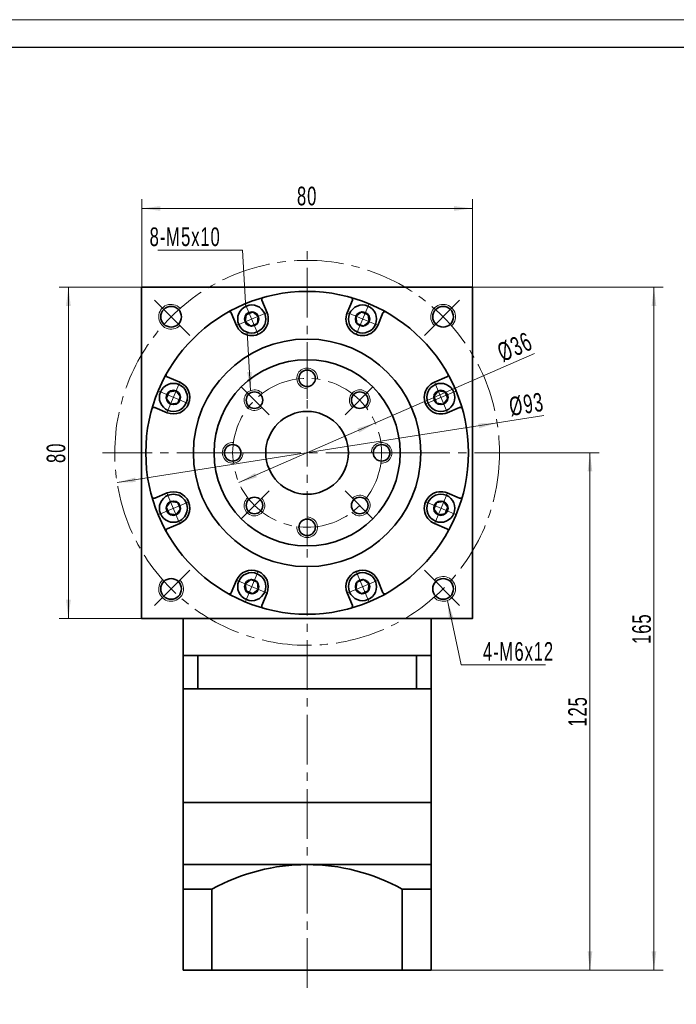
# Model space of a CAD drawing. Header units: millimetres. Extents: x -367 to 218, y -194 to 217.
# Tile 3 of 3: x -97 to 61, y -34 to 204. Entities that reach past the tile are written whole.
import ezdxf

# ---------------------------------------------------------------- set-up
doc = ezdxf.new("R2010")
doc.units = ezdxf.units.MM
doc.set_wipeout_variables(frame=1)
doc.linetypes.add('点画线', pattern=[18, 12, -2, 2, -2])
doc.layers.get('0').update_dxf_attribs({"lineweight": 35})
for name, color, linetype, lineweight in [('EB0_1', 7, 'Continuous', 35), ('中心线层', 1, '点画线', 18), ('图框_外框线', 7, 'Continuous', 18), ('尺寸线层', 3, 'Continuous', 18), ('粗实线层', 7, 'Continuous', 35)]:
    doc.layers.add(name, color=color, linetype=linetype, lineweight=lineweight)
doc.styles.add('标准', font='txt', dxfattribs={"width": 0.667})
doc.dimstyles.new('a4-1-1.5', dxfattribs={"dimtxt": 4.5, "dimasz": 4.5, "dimexe": 2.25, "dimexo": 0, "dimgap": 0.75, "dimtad": 1, "dimdec": 3, "dimdsep": 46, "dimtxsty": '标准', "dimblk": '_CAXARROW', "dimcen": 0, "dimdle": 9, "dimazin": 2, "dimtfac": 0.707107, "dimtdec": 3, "dimtix": 1, "dimtmove": 2, "dimatfit": 3, "dimfxl": 0, "dimfrac": 2, "dimtolj": 1, "dimarcsym": 0})

# ---------------------------------------------------------------- blocks, each defined once
blk = doc.blocks.new('*X23')
at = {"layer": '尺寸线层', "linetype": 'Continuous'}
for points in [[(-67.99, 158.63), (-63.49, 159.19), (-63.49, 158.06)], [(12.01, 158.63), (7.51, 159.19), (7.51, 158.06)]]:
    blk.add_hatch(color=0, dxfattribs=at).paths.add_polyline_path(points, flags=0)
at = {"layer": '尺寸线层', "color": 0, "linetype": 'Continuous'}
for p, q in [((-67.99, 139.57), (-67.99, 160.88)), ((12.01, 139.57), (12.01, 160.88)), ((-67.99, 158.63), (12.01, 158.63))]:
    blk.add_line(p, q, dxfattribs=at)
at = {"layer": '尺寸线层', "color": 0, "insert": (-27.99, 161.6), "char_height": 4.5, "width": 9, "attachment_point": 5, "line_spacing_factor": 1.15057, "style": '标准'}
blk.add_mtext('\\T1.1;80', dxfattribs=at)
blk = doc.blocks.new('_CAXARROW')
blk.add_hatch(color=0).paths.add_polyline_path([(0, 0), (-1, 0.125), (-1, -0.125)], flags=0)
blk = doc.blocks.new('*X24')
at = {"layer": '尺寸线层', "linetype": 'Continuous'}
for points in [[(-85.71, 139.57), (-86.27, 135.07), (-85.14, 135.07)], [(-85.71, 59.57), (-86.27, 64.07), (-85.14, 64.07)]]:
    blk.add_hatch(color=0, dxfattribs=at).paths.add_polyline_path(points, flags=0)
at = {"layer": '尺寸线层', "color": 0, "linetype": 'Continuous'}
for p, q in [((-67.99, 139.57), (-87.96, 139.57)), ((-85.71, 59.57), (-85.71, 139.57)), ((-67.99, 59.57), (-87.96, 59.57))]:
    blk.add_line(p, q, dxfattribs=at)
at = {"layer": '尺寸线层', "color": 0, "insert": (-88.68, 99.57), "char_height": 4.5, "width": 9, "attachment_point": 5, "rotation": 90, "line_spacing_factor": 1.15057, "style": '标准'}
blk.add_mtext('\\T1.1;80', dxfattribs=at)
blk = doc.blocks.new('*X25')
at = {"layer": '尺寸线层', "linetype": 'Continuous'}
for points in [[(17.94, 106.78), (13.58, 105.52), (13.41, 106.64)], [(-73.93, 92.36), (-69.4, 92.5), (-69.57, 93.61)]]:
    blk.add_hatch(color=0, dxfattribs=at).paths.add_polyline_path(points, flags=0)
at = {"layer": '尺寸线层', "color": 0, "linetype": 'Continuous'}
blk.add_line((29.27, 108.55), (-73.93, 92.36), dxfattribs=at)
at = {"layer": '尺寸线层', "color": 0, "insert": (25.05, 111.25), "char_height": 4.5, "width": 14.9783, "attachment_point": 5, "rotation": 8.9201, "line_spacing_factor": 1.15057, "style": '标准'}
blk.add_mtext('\\T1.1;%%C93', dxfattribs=at)
blk = doc.blocks.new('*X26')
at = {"layer": '尺寸线层', "linetype": 'Continuous'}
blk.add_hatch(color=0, dxfattribs=at).paths.add_polyline_path([(4.98, -33.96), (4.15, -29.5), (5.28, -29.43)], flags=0)
at = {"layer": '尺寸线层', "color": 0}
for p, q in [((0, 0), (-17.43, 0)), ((3, 0), (0, 0)), ((0, 0), (0, 0))]:
    blk.add_line(p, q, dxfattribs=at)
at = {"layer": '尺寸线层', "color": 0, "linetype": 'Continuous'}
blk.add_line((4.98, -33.96), (3, 0), dxfattribs=at)
at = {"layer": '尺寸线层', "color": 0, "insert": (-2.25, 0.9), "char_height": 4.5, "width": 30.3654, "attachment_point": 9, "line_spacing_factor": 1.15057, "style": '标准'}
blk.add_mtext('\\T1.1;8-M5x10', dxfattribs=at)
blk = doc.blocks.new('*X27')
at = {"layer": '尺寸线层', "linetype": 'Continuous'}
blk.add_hatch(color=0, dxfattribs=at).paths.add_polyline_path([(-6.36, 15.51), (-4.86, 11.23), (-5.96, 10.99)], flags=0)
at = {"layer": '尺寸线层', "color": 0, "linetype": 'Continuous'}
blk.add_line((-6.36, 15.51), (-3, 0), dxfattribs=at)
at = {"layer": '尺寸线层', "color": 0}
for p, q in [((-3, 0), (0, 0)), ((0, 0), (17.35, 0)), ((0, 0), (0, 0))]:
    blk.add_line(p, q, dxfattribs=at)
at = {"layer": '尺寸线层', "color": 0, "insert": (2.25, 0.9), "char_height": 4.5, "width": 30.2032, "attachment_point": 7, "line_spacing_factor": 1.15057, "style": '标准'}
blk.add_mtext('\\T1.1;4-M6x12', dxfattribs=at)
blk = doc.blocks.new('*X28')
at = {"layer": '尺寸线层', "linetype": 'Continuous'}
for points in [[(40.39, 99.57), (40.95, 95.07), (39.83, 95.07)], [(40.39, -25.43), (40.95, -20.93), (39.83, -20.93)]]:
    blk.add_hatch(color=0, dxfattribs=at).paths.add_polyline_path(points, flags=0)
at = {"layer": '尺寸线层', "color": 0, "linetype": 'Continuous'}
for p, q in [((21.51, 99.57), (42.64, 99.57)), ((40.39, 99.57), (40.39, -25.43)), ((2.01, -25.43), (42.64, -25.43))]:
    blk.add_line(p, q, dxfattribs=at)
at = {"layer": '尺寸线层', "color": 0, "insert": (37.41, 37.07), "char_height": 4.5, "width": 11.6685, "attachment_point": 5, "rotation": 90, "line_spacing_factor": 1.15057, "style": '标准'}
blk.add_mtext('\\T1.1;125', dxfattribs=at)
blk = doc.blocks.new('*X29')
at = {"layer": '尺寸线层', "linetype": 'Continuous'}
for points in [[(55.86, 139.57), (56.42, 135.07), (55.29, 135.07)], [(55.86, -25.43), (56.42, -20.93), (55.29, -20.93)]]:
    blk.add_hatch(color=0, dxfattribs=at).paths.add_polyline_path(points, flags=0)
at = {"layer": '尺寸线层', "color": 0, "linetype": 'Continuous'}
for p, q in [((12.01, 139.57), (58.11, 139.57)), ((55.86, 139.57), (55.86, -25.43)), ((2.01, -25.43), (58.11, -25.43))]:
    blk.add_line(p, q, dxfattribs=at)
at = {"layer": '尺寸线层', "color": 0, "insert": (52.88, 57.07), "char_height": 4.5, "width": 11.6685, "attachment_point": 5, "rotation": 90, "line_spacing_factor": 1.15057, "style": '标准'}
blk.add_mtext('\\T1.1;165', dxfattribs=at)
blk = doc.blocks.new('*X30')
at = {"layer": '中心线层', "linetype": '点画线', "lineweight": 18}
for p, q in [((0, -3.89), (0, 3.89)), ((-3.89, 0), (3.89, 0))]:
    blk.add_line(p, q, dxfattribs=at)
at = {"layer": '粗实线层'}
for p, q in [((-1.73, 0), (-0.87, 1.5)), ((-1.73, 0), (-0.87, -1.5)), ((-0.87, 1.5), (0.87, 1.5)), ((1.73, 0), (0.87, 1.5)), ((1.73, 0), (0.87, 1.5)), ((1.73, 0), (0.87, -1.5)), ((-0.87, -1.5), (0.87, -1.5))]:
    blk.add_line(p, q, dxfattribs=at)
blk.add_circle((0, 0), 1.73, dxfattribs=at)
for start, end in [(0, 180), (180, 360)]:
    blk.add_arc((0, 0), 3.39, start, end, dxfattribs=at)
blk = doc.blocks.new('*X31')
at = {"layer": '尺寸线层', "linetype": 'Continuous'}
for points in [[(-11.5, 106.78), (-15.4, 104.46), (-15.85, 105.49)], [(-44.49, 92.36), (-40.14, 93.65), (-40.59, 94.68)]]:
    blk.add_hatch(color=0, dxfattribs=at).paths.add_polyline_path(points, flags=0)
at = {"layer": '尺寸线层', "color": 0, "linetype": 'Continuous'}
blk.add_line((26.98, 123.59), (-44.49, 92.36), dxfattribs=at)
at = {"layer": '尺寸线层', "color": 0, "insert": (22.26, 125.15), "char_height": 4.5, "width": 14.8161, "attachment_point": 5, "rotation": 23.6053, "line_spacing_factor": 1.15057, "style": '标准'}
blk.add_mtext('\\T1.1;%%C36', dxfattribs=at)

msp = doc.modelspace()

# ---------------------------------------------------------------- linework, layer by layer
at = {"layer": 'EB0_1'}
for p, q in [((-57.9949, 50.5677), (-57.9949, 15.0677)), ((2.0051, 50.5677), (-57.9949, 50.5677)), ((2.0051, 50.5677), (2.0051, 15.0677)), ((2.0051, 42.5677), (-57.9949, 42.5677)), ((-57.9949, 15.0677), (2.0051, 15.0677))]:
    msp.add_line(p, q, dxfattribs=at)
at = {"layer": 'EB0_1', "linetype": 'Continuous', "lineweight": 35}
for p, q in [((-57.9949, 15.0677), (2.0051, 15.0677)), ((-57.9949, 15.0677), (-57.9949, -7.9323)), ((2.0051, -25.4323), (2.0051, 15.0677)), ((-57.9949, -7.9323), (-57.9949, -25.4323)), ((2.0051, -25.4323), (-57.9949, -25.4323))]:
    msp.add_line(p, q, dxfattribs=at)
at = {"layer": '中心线层'}
for p, q in [((-27.9949, -29.718), (-27.9949, 148.5121)), ((-56.3888, 127.9615), (-65.4584, 137.0311)), ((0.399, 127.9615), (9.4686, 137.0311)), ((-27.9949, 122.0677), (-27.9949, 112.5812)), ((-43.9048, 115.4776), (-37.1968, 108.7696)), ((-12.085, 115.4776), (-18.793, 108.7696)), ((-77.4949, 99.5677), (21.5051, 99.5677)), ((-50.4949, 99.5677), (-41.0084, 99.5677)), ((-5.4949, 99.5677), (-14.9814, 99.5677)), ((-43.9048, 83.6577), (-37.1968, 90.3657)), ((-12.085, 83.6577), (-18.793, 90.3657)), ((-27.9949, 77.0677), (-27.9949, 86.5541)), ((-56.3888, 71.1738), (-65.4584, 62.1042)), ((0.399, 71.1738), (9.4686, 62.1042))]:
    msp.add_line(p, q, dxfattribs=at)
for radius in [46.5, 18]:
    msp.add_circle((-27.9949, 99.5677), radius, dxfattribs=at)
at = {"layer": '粗实线层'}
for p, q in [((-37.6933, 133.4342), (-38.9317, 136.4239)), ((-18.2965, 133.4342), (-17.0581, 136.4239)), ((-45.0843, 130.3727), (-46.3227, 133.3625)), ((-10.9054, 130.3727), (-9.667, 133.3625)), ((-58.7999, 116.6571), (-61.7897, 117.8955)), ((2.8102, 116.6571), (5.7999, 117.8955)), ((-61.8614, 109.2661), (-64.8512, 110.5045)), ((5.8716, 109.2661), (8.8614, 110.5045)), ((-61.8614, 89.8692), (-64.8512, 88.6308)), ((5.8716, 89.8692), (8.8614, 88.6308)), ((-58.7999, 82.4782), (-61.7897, 81.2398)), ((2.8102, 82.4782), (5.7999, 81.2398)), ((-45.0843, 68.7626), (-46.3227, 65.7728)), ((-10.9054, 68.7626), (-9.667, 65.7728)), ((-37.6933, 65.7011), (-38.9317, 62.7114)), ((-18.2965, 65.7011), (-17.0581, 62.7114)), ((-57.9949, 50.5677), (-57.9949, 59.5677)), ((2.0051, 50.5677), (2.0051, 59.5677)), ((-54.4524, 50.5677), (-54.4524, 42.5677)), ((-1.5374, 50.5677), (-1.5374, 42.5677)), ((-57.9949, 0.0677), (2.0051, 0.0677)), ((-50.9949, -5.8791), (-57.9949, -5.8791)), ((-50.9949, -5.8791), (-50.9949, -25.4323)), ((-50.9949, -5.8791), (-50.9949, -25.4323)), ((-4.9949, -5.8791), (-4.9949, -25.4323)), ((-4.9949, -5.8791), (-4.9949, -25.4323)), ((-4.9949, -5.8791), (2.0051, -5.8791))]:
    msp.add_line(p, q, dxfattribs=at)
msp.add_lwpolyline([(-67.9949, 59.5677), (-67.9949, 139.5677), (12.0051, 139.5677), (12.0051, 59.5677)], close=True, dxfattribs=at)
for centre, radius in [((-27.9949, 99.5677), 39), ((-60.8754, 132.4481), 2.5), ((4.8856, 132.4481), 2.5), ((-27.9949, 99.5677), 27.5), ((-27.9949, 99.5677), 22.5), ((-27.9949, 117.5677), 2), ((-40.7228, 112.2956), 2), ((-15.267, 112.2956), 2), ((-27.9949, 99.5677), 10), ((-45.9949, 99.5677), 2), ((-9.9949, 99.5677), 2), ((-40.7228, 86.8397), 2), ((-15.267, 86.8397), 2), ((-27.9949, 81.5677), 2), ((-60.8754, 66.6872), 2.5), ((4.8856, 66.6872), 2.5)]:
    msp.add_circle(centre, radius, dxfattribs=at)
for centre, radius, start, end in [((-38.4698, 136.6153), 0.5, 105.787488, 202.500112), ((-17.52, 136.6153), 0.5, 337.499888, 74.212512), ((-46.7847, 133.1711), 0.5, 22.499888, 119.212512), ((-41.3888, 131.9034), 4, 202.5, 22.5), ((-14.601, 131.9034), 4, 157.5, 337.5), ((-9.2051, 133.1711), 0.5, 60.787488, 157.500112), ((-61.5984, 118.3574), 0.5, 150.787488, 247.500112), ((-60.3307, 112.9616), 4, 247.5, 67.5), ((4.3409, 112.9616), 4, 112.5, 292.5), ((5.6086, 118.3574), 0.5, 292.499888, 29.212512), ((-65.0425, 110.0425), 0.5, 67.499888, 164.212512), ((9.0527, 110.0425), 0.5, 15.787488, 112.500112), ((-65.0425, 89.0928), 0.5, 195.787488, 292.500112), ((-60.3307, 86.1737), 4, 292.5, 112.5), ((4.3409, 86.1737), 4, 67.5, 247.5), ((9.0527, 89.0928), 0.5, 247.499888, 344.212512), ((-61.5984, 80.7779), 0.5, 112.499888, 209.212512), ((5.6086, 80.7779), 0.5, 330.787488, 67.500112), ((-41.3888, 67.2319), 4, 337.5, 157.5), ((-14.601, 67.2319), 4, 22.5, 202.5), ((-46.7847, 65.9642), 0.5, 240.787488, 337.500112), ((-9.2051, 65.9642), 0.5, 202.499888, 299.212512), ((-38.4698, 62.52), 0.5, 157.499888, 254.212512), ((-17.52, 62.52), 0.5, 285.787488, 22.500112), ((-27.9949, -47.3841), 47.4517, 61.006989, 118.993011)]:
    msp.add_arc(centre, radius, start, end, dxfattribs=at)
at = {"layer": '粗实线层', "lineweight": 18}
for centre, radius, start, end in [((-60.8754, 132.4481), 3, 43.151428, 315), ((4.8856, 132.4481), 3, 313.151428, 225), ((-27.9949, 117.5677), 2.5, 356.017921, 270), ((-40.7228, 112.2956), 2.5, 41.017921, 315), ((-15.267, 112.2956), 2.5, 311.017921, 225), ((-45.9949, 99.5677), 2.5, 86.017921, 0), ((-9.9949, 99.5677), 2.5, 266.017921, 180), ((-40.7228, 86.8397), 2.5, 131.017921, 45), ((-15.267, 86.8397), 2.5, 221.017921, 135), ((-27.9949, 81.5677), 2.5, 176.017921, 90), ((4.8856, 66.6872), 3, 223.151428, 135), ((-60.8754, 66.6872), 3, 133.151428, 45)]:
    msp.add_arc(centre, radius, start, end, dxfattribs=at)

# ---------------------------------------------------------------- block references
at = {"layer": '尺寸线层'}
for name, p in [('*X26', (-46.6432, 148.5702)), ('*X27', (12.2735, 48.3601))]:
    msp.add_blockref(name, p, dxfattribs=at)

# ---------------------------------------------------------------- dimensions: what is measured, and where the dimension line sits
for base, p1, p2, angle, picture, middle in [((12.0051, 158.6268), (-67.9949, 139.5677), (12.0051, 139.5677), 0, '*X23', (-27.9949, 161.6025)), ((-85.7075, 139.5677), (-67.9949, 59.5677), (-67.9949, 139.5677), 90, '*X24', (-88.6832, 99.5677)), ((55.8573, -25.4323), (12.0051, 139.5677), (2.0051, -25.4323), 270, '*X29', (52.8816, 57.0677)), ((40.3882, -25.4323), (21.5051, 99.5677), (2.0051, -25.4323), 270, '*X28', (37.4126, 37.0677))]:
    dim = msp.add_linear_dim(base=base, p1=p1, p2=p2, angle=angle, dimstyle='a4-1-1.5', override={"dimsah": 1, "dimtfill": 1, "dimtzin": 8}, dxfattribs=at)
    dim.commit()
    dim.dimension.update_dxf_attribs({"geometry": picture, "text_midpoint": middle})
dim = msp.add_diameter_dim_2p(p1=(-73.9325, 92.3575), p2=(17.9427, 106.7778), dimstyle='a4-1-1.5', override={"dimpost": '%%C<>', "dimsah": 1, "dimtfill": 1, "dimtzin": 8}, dxfattribs=at)
dim.commit()
dim.dimension.update_dxf_attribs({"geometry": '*X25', "text_midpoint": (25.5658, 107.9743), "dimtype": 163})

# ---------------------------------------------------------------- next in the draw order: wipeouts: each hides what was drawn before it
for points in [[(-38.2569, 133.2007), (-38.265, 133.2202), (-38.2732, 133.2395), (-38.2816, 133.2588), (-38.29, 133.2781), (-38.2986, 133.2973), (-38.3074, 133.3165), (-38.3162, 133.3356), (-38.3251, 133.3547), (-38.3342, 133.3737), (-38.3434, 133.3926), (-38.3527, 133.4115), (-38.3621, 133.4303), (-38.3717, 133.4491), (-38.3813, 133.4678), (-38.3911, 133.4864), (-38.401, 133.505), (-38.411, 133.5235), (-38.4211, 133.542), (-38.4313, 133.5604), (-38.4417, 133.5787), (-38.4521, 133.597), (-38.4627, 133.6152), (-38.4734, 133.6333), (-38.4842, 133.6514), (-38.4951, 133.6694), (-38.5061, 133.6873), (-38.5173, 133.7052), (-38.5285, 133.723), (-38.5399, 133.7407), (-38.5513, 133.7584), (-38.5513, 133.7584), (-38.6399, 133.8873), (-38.7344, 134.012), (-38.8345, 134.1322), (-38.94, 134.2477), (-39.0508, 134.3582), (-39.1665, 134.4634), (-39.287, 134.5632), (-39.4119, 134.6574), (-39.5411, 134.7456), (-39.6742, 134.8278), (-39.8109, 134.9038), (-39.951, 134.9734), (-40.0942, 135.0365), (-40.2401, 135.0929), (-40.3885, 135.1425), (-40.5389, 135.1852), (-40.6912, 135.2209), (-40.845, 135.2495), (-41, 135.2711), (-41.1558, 135.2854), (-41.312, 135.2926), (-41.4685, 135.2925), (-41.6247, 135.2852), (-41.7805, 135.2707), (-41.9354, 135.2491), (-42.0892, 135.2203), (-42.2415, 135.1845), (-42.3919, 135.1416), (-42.5402, 135.0919), (-42.6861, 135.0354), (-42.6861, 135.0354), (-42.8292, 134.9722), (-42.9693, 134.9025), (-43.1059, 134.8264), (-43.2389, 134.7441), (-43.368, 134.6557), (-43.4929, 134.5614), (-43.6133, 134.4615), (-43.7289, 134.3562), (-43.8396, 134.2456), (-43.945, 134.1301), (-44.045, 134.0098), (-44.1394, 133.885), (-44.2279, 133.756), (-44.3103, 133.623), (-44.3865, 133.4864), (-44.4564, 133.3464), (-44.5197, 133.2034), (-44.5763, 133.0576), (-44.6261, 132.9093), (-44.6691, 132.7589), (-44.7051, 132.6066), (-44.734, 132.4529), (-44.7558, 132.298), (-44.7704, 132.1422), (-44.7778, 131.986), (-44.778, 131.8295), (-44.771, 131.6733), (-44.7568, 131.5175), (-44.7354, 131.3625), (-44.7069, 131.2087), (-44.7069, 131.2087), (-44.7025, 131.1881), (-44.698, 131.1675), (-44.6933, 131.147), (-44.6886, 131.1265), (-44.6837, 131.106), (-44.6787, 131.0856), (-44.6735, 131.0652), (-44.6683, 131.0448), (-44.6629, 131.0244), (-44.6573, 131.0041), (-44.6517, 130.9838), (-44.6459, 130.9636), (-44.64, 130.9434), (-44.634, 130.9232), (-44.6278, 130.9031), (-44.6216, 130.883), (-44.6152, 130.8629), (-44.6087, 130.8429), (-44.602, 130.8229), (-44.5952, 130.803), (-44.5883, 130.7831), (-44.5813, 130.7633), (-44.5742, 130.7435), (-44.5669, 130.7237), (-44.5595, 130.704), (-44.552, 130.6843), (-44.5444, 130.6647), (-44.5366, 130.6451), (-44.5288, 130.6256), (-44.5208, 130.6061), (-44.5208, 130.6061), (-44.4486, 130.444), (-44.368, 130.2859), (-44.2793, 130.1322), (-44.1826, 129.9833), (-44.0783, 129.8397), (-43.9666, 129.7018), (-43.8478, 129.5699), (-43.7223, 129.4444), (-43.5904, 129.3257), (-43.4525, 129.214), (-43.3089, 129.1096), (-43.1601, 129.013), (-43.0064, 128.9242), (-42.8482, 128.8437), (-42.6861, 128.7715), (-42.5204, 128.7079), (-42.3516, 128.653), (-42.1802, 128.6071), (-42.0066, 128.5702), (-41.8313, 128.5424), (-41.6548, 128.5239), (-41.4775, 128.5146), (-41.3001, 128.5146), (-41.1228, 128.5239), (-40.9463, 128.5424), (-40.771, 128.5702), (-40.5974, 128.6071), (-40.426, 128.653), (-40.2572, 128.7079), (-40.0915, 128.7715), (-40.0915, 128.7715), (-39.9294, 128.8437), (-39.7712, 128.9242), (-39.6175, 129.013), (-39.4687, 129.1096), (-39.3251, 129.214), (-39.1872, 129.3257), (-39.0553, 129.4444), (-38.9298, 129.5699), (-38.811, 129.7018), (-38.6993, 129.8397), (-38.595, 129.9833), (-38.4984, 130.1322), (-38.4096, 130.2859), (-38.329, 130.444), (-38.2569, 130.6061), (-38.1933, 130.7718), (-38.1384, 130.9406), (-38.0925, 131.1121), (-38.0556, 131.2857), (-38.0278, 131.461), (-38.0093, 131.6375), (-38, 131.8147), (-38, 131.9922), (-38.0093, 132.1694), (-38.0278, 132.3459), (-38.0556, 132.5212), (-38.0925, 132.6948), (-38.1384, 132.8662), (-38.1933, 133.035)], [(-11.469, 130.6061), (-11.461, 130.6256), (-11.4531, 130.6451), (-11.4454, 130.6647), (-11.4378, 130.6843), (-11.4303, 130.704), (-11.4229, 130.7237), (-11.4156, 130.7435), (-11.4085, 130.7633), (-11.4014, 130.7831), (-11.3945, 130.803), (-11.3878, 130.8229), (-11.3811, 130.8429), (-11.3746, 130.8629), (-11.3682, 130.883), (-11.3619, 130.9031), (-11.3558, 130.9232), (-11.3498, 130.9434), (-11.3439, 130.9636), (-11.3381, 130.9838), (-11.3324, 131.0041), (-11.3269, 131.0244), (-11.3215, 131.0448), (-11.3162, 131.0652), (-11.3111, 131.0856), (-11.3061, 131.106), (-11.3012, 131.1265), (-11.2964, 131.147), (-11.2918, 131.1675), (-11.2873, 131.1881), (-11.2829, 131.2087), (-11.2829, 131.2087), (-11.2544, 131.3625), (-11.233, 131.5175), (-11.2188, 131.6733), (-11.2118, 131.8295), (-11.212, 131.986), (-11.2194, 132.1422), (-11.234, 132.298), (-11.2558, 132.4529), (-11.2847, 132.6066), (-11.3207, 132.7589), (-11.3636, 132.9093), (-11.4135, 133.0576), (-11.4701, 133.2034), (-11.5334, 133.3464), (-11.6033, 133.4864), (-11.6795, 133.623), (-11.7619, 133.756), (-11.8504, 133.885), (-11.9448, 134.0098), (-12.0448, 134.1301), (-12.1502, 134.2456), (-12.2609, 134.3562), (-12.3765, 134.4615), (-12.4969, 134.5614), (-12.6218, 134.6557), (-12.7508, 134.7441), (-12.8839, 134.8264), (-13.0205, 134.9025), (-13.1606, 134.9722), (-13.3037, 135.0354), (-13.3037, 135.0354), (-13.4495, 135.0919), (-13.5979, 135.1416), (-13.7483, 135.1845), (-13.9006, 135.2203), (-14.0544, 135.2491), (-14.2093, 135.2707), (-14.365, 135.2852), (-14.5213, 135.2925), (-14.6777, 135.2926), (-14.834, 135.2854), (-14.9898, 135.2711), (-15.1447, 135.2495), (-15.2985, 135.2209), (-15.4508, 135.1852), (-15.6013, 135.1425), (-15.7497, 135.0929), (-15.8956, 135.0365), (-16.0388, 134.9734), (-16.1789, 134.9038), (-16.3156, 134.8278), (-16.4487, 134.7456), (-16.5778, 134.6574), (-16.7028, 134.5632), (-16.8233, 134.4634), (-16.939, 134.3582), (-17.0497, 134.2477), (-17.1553, 134.1322), (-17.2554, 134.012), (-17.3498, 133.8873), (-17.4384, 133.7584), (-17.4384, 133.7584), (-17.4499, 133.7407), (-17.4613, 133.723), (-17.4725, 133.7052), (-17.4836, 133.6873), (-17.4947, 133.6694), (-17.5056, 133.6514), (-17.5164, 133.6333), (-17.5271, 133.6152), (-17.5376, 133.597), (-17.5481, 133.5787), (-17.5584, 133.5604), (-17.5687, 133.542), (-17.5788, 133.5235), (-17.5888, 133.505), (-17.5987, 133.4864), (-17.6084, 133.4678), (-17.6181, 133.4491), (-17.6276, 133.4303), (-17.6371, 133.4115), (-17.6464, 133.3926), (-17.6556, 133.3737), (-17.6646, 133.3547), (-17.6736, 133.3356), (-17.6824, 133.3165), (-17.6911, 133.2973), (-17.6997, 133.2781), (-17.7082, 133.2588), (-17.7166, 133.2395), (-17.7248, 133.2202), (-17.7329, 133.2007), (-17.7329, 133.2007), (-17.7965, 133.035), (-17.8514, 132.8662), (-17.8973, 132.6948), (-17.9342, 132.5212), (-17.962, 132.3459), (-17.9805, 132.1694), (-17.9898, 131.9922), (-17.9898, 131.8147), (-17.9805, 131.6375), (-17.962, 131.461), (-17.9342, 131.2857), (-17.8973, 131.1121), (-17.8514, 130.9406), (-17.7965, 130.7718), (-17.7329, 130.6061), (-17.6607, 130.444), (-17.5802, 130.2859), (-17.4914, 130.1322), (-17.3948, 129.9833), (-17.2904, 129.8397), (-17.1787, 129.7018), (-17.06, 129.5699), (-16.9345, 129.4444), (-16.8026, 129.3257), (-16.6647, 129.214), (-16.5211, 129.1096), (-16.3722, 129.013), (-16.2185, 128.9242), (-16.0604, 128.8437), (-15.8983, 128.7715), (-15.8983, 128.7715), (-15.7326, 128.7079), (-15.5638, 128.653), (-15.3923, 128.6071), (-15.2187, 128.5702), (-15.0435, 128.5424), (-14.8669, 128.5239), (-14.6897, 128.5146), (-14.5122, 128.5146), (-14.335, 128.5239), (-14.1585, 128.5424), (-13.9832, 128.5702), (-13.8096, 128.6071), (-13.6382, 128.653), (-13.4694, 128.7079), (-13.3037, 128.7715), (-13.1415, 128.8437), (-12.9834, 128.9242), (-12.8297, 129.013), (-12.6809, 129.1096), (-12.5373, 129.214), (-12.3993, 129.3257), (-12.2674, 129.4444), (-12.1419, 129.5699), (-12.0232, 129.7018), (-11.9115, 129.8397), (-11.8072, 129.9833), (-11.7105, 130.1322), (-11.6218, 130.2859), (-11.5412, 130.444)], [(-59.0334, 116.0935), (-59.0528, 116.1015), (-59.0724, 116.1094), (-59.0919, 116.1171), (-59.1116, 116.1248), (-59.1312, 116.1323), (-59.1509, 116.1397), (-59.1707, 116.1469), (-59.1905, 116.1541), (-59.2104, 116.1611), (-59.2302, 116.168), (-59.2502, 116.1748), (-59.2701, 116.1814), (-59.2902, 116.1879), (-59.3102, 116.1943), (-59.3303, 116.2006), (-59.3504, 116.2068), (-59.3706, 116.2128), (-59.3908, 116.2187), (-59.4111, 116.2245), (-59.4314, 116.2301), (-59.4517, 116.2356), (-59.472, 116.241), (-59.4924, 116.2463), (-59.5128, 116.2514), (-59.5333, 116.2564), (-59.5537, 116.2613), (-59.5742, 116.2661), (-59.5948, 116.2707), (-59.6153, 116.2752), (-59.6359, 116.2796), (-59.6359, 116.2796), (-59.7897, 116.3081), (-59.9447, 116.3295), (-60.1005, 116.3437), (-60.2568, 116.3508), (-60.4132, 116.3506), (-60.5695, 116.3432), (-60.7252, 116.3285), (-60.8801, 116.3067), (-61.0339, 116.2778), (-61.1861, 116.2419), (-61.3365, 116.1989), (-61.4848, 116.1491), (-61.6306, 116.0924), (-61.7737, 116.0291), (-61.9137, 115.9593), (-62.0503, 115.8831), (-62.1832, 115.8006), (-62.3122, 115.7121), (-62.437, 115.6178), (-62.5573, 115.5178), (-62.6729, 115.4123), (-62.7834, 115.3017), (-62.8888, 115.186), (-62.9887, 115.0656), (-63.0829, 114.9408), (-63.1713, 114.8117), (-63.2536, 114.6787), (-63.3297, 114.542), (-63.3994, 114.402), (-63.4626, 114.2589), (-63.4626, 114.2589), (-63.5191, 114.113), (-63.5689, 113.9647), (-63.6117, 113.8142), (-63.6475, 113.6619), (-63.6763, 113.5082), (-63.698, 113.3533), (-63.7125, 113.1975), (-63.7197, 113.0412), (-63.7198, 112.8848), (-63.7127, 112.7285), (-63.6983, 112.5727), (-63.6768, 112.4178), (-63.6481, 112.264), (-63.6124, 112.1117), (-63.5697, 111.9612), (-63.5201, 111.8128), (-63.4637, 111.6669), (-63.4007, 111.5238), (-63.3311, 111.3837), (-63.2551, 111.2469), (-63.1729, 111.1138), (-63.0846, 110.9847), (-62.9905, 110.8598), (-62.8907, 110.7393), (-62.7854, 110.6235), (-62.6749, 110.5128), (-62.5595, 110.4072), (-62.4393, 110.3071), (-62.3146, 110.2127), (-62.1856, 110.1241), (-62.1856, 110.1241), (-62.168, 110.1126), (-62.1502, 110.1013), (-62.1324, 110.09), (-62.1146, 110.0789), (-62.0966, 110.0679), (-62.0786, 110.057), (-62.0606, 110.0462), (-62.0424, 110.0355), (-62.0242, 110.0249), (-62.006, 110.0145), (-61.9876, 110.0041), (-61.9692, 109.9939), (-61.9508, 109.9838), (-61.9322, 109.9738), (-61.9137, 109.9639), (-61.895, 109.9541), (-61.8763, 109.9444), (-61.8575, 109.9349), (-61.8387, 109.9255), (-61.8198, 109.9162), (-61.8009, 109.907), (-61.7819, 109.8979), (-61.7628, 109.889), (-61.7437, 109.8801), (-61.7246, 109.8714), (-61.7054, 109.8628), (-61.6861, 109.8543), (-61.6668, 109.846), (-61.6474, 109.8377), (-61.628, 109.8296), (-61.628, 109.8296), (-61.4623, 109.766), (-61.2935, 109.7112), (-61.1221, 109.6652), (-60.9485, 109.6283), (-60.7732, 109.6006), (-60.5966, 109.582), (-60.4194, 109.5727), (-60.2419, 109.5727), (-60.0647, 109.582), (-59.8882, 109.6006), (-59.7129, 109.6283), (-59.5393, 109.6652), (-59.3679, 109.7112), (-59.1991, 109.766), (-59.0334, 109.8296), (-58.8712, 109.9018), (-58.7131, 109.9824), (-58.5594, 110.0711), (-58.4106, 110.1678), (-58.267, 110.2721), (-58.129, 110.3838), (-57.9971, 110.5026), (-57.8717, 110.628), (-57.7529, 110.7599), (-57.6412, 110.8979), (-57.5369, 111.0415), (-57.4402, 111.1903), (-57.3515, 111.344), (-57.2709, 111.5021), (-57.1987, 111.6643), (-57.1987, 111.6643), (-57.1351, 111.83), (-57.0803, 111.9988), (-57.0343, 112.1702), (-56.9974, 112.3438), (-56.9697, 112.5191), (-56.9511, 112.6956), (-56.9418, 112.8728), (-56.9418, 113.0503), (-56.9511, 113.2275), (-56.9697, 113.4041), (-56.9974, 113.5793), (-57.0343, 113.753), (-57.0803, 113.9244), (-57.1351, 114.0932), (-57.1987, 114.2589), (-57.2709, 114.421), (-57.3515, 114.5791), (-57.4402, 114.7328), (-57.5369, 114.8817), (-57.6412, 115.0253), (-57.7529, 115.1632), (-57.8717, 115.2951), (-57.9971, 115.4206), (-58.129, 115.5393), (-58.267, 115.651), (-58.4106, 115.7554), (-58.5594, 115.852), (-58.7131, 115.9408), (-58.8712, 116.0213)], [(5.6382, 109.8296), (5.6576, 109.8377), (5.677, 109.846), (5.6963, 109.8543), (5.7156, 109.8628), (5.7348, 109.8714), (5.754, 109.8801), (5.7731, 109.889), (5.7921, 109.8979), (5.8111, 109.907), (5.8301, 109.9162), (5.8489, 109.9255), (5.8678, 109.9349), (5.8865, 109.9444), (5.9052, 109.9541), (5.9239, 109.9639), (5.9425, 109.9738), (5.961, 109.9838), (5.9795, 109.9939), (5.9978, 110.0041), (6.0162, 110.0145), (6.0345, 110.0249), (6.0527, 110.0355), (6.0708, 110.0462), (6.0889, 110.057), (6.1069, 110.0679), (6.1248, 110.0789), (6.1427, 110.09), (6.1605, 110.1013), (6.1782, 110.1126), (6.1958, 110.1241), (6.1958, 110.1241), (6.3248, 110.2127), (6.4495, 110.3071), (6.5697, 110.4072), (6.6852, 110.5128), (6.7956, 110.6235), (6.9009, 110.7393), (7.0007, 110.8598), (7.0948, 110.9847), (7.1831, 111.1138), (7.2653, 111.2469), (7.3413, 111.3837), (7.4109, 111.5238), (7.4739, 111.6669), (7.5303, 111.8128), (7.5799, 111.9612), (7.6226, 112.1117), (7.6584, 112.264), (7.687, 112.4178), (7.7085, 112.5727), (7.7229, 112.7285), (7.73, 112.8848), (7.73, 113.0412), (7.7227, 113.1975), (7.7082, 113.3533), (7.6865, 113.5082), (7.6578, 113.6619), (7.6219, 113.8142), (7.5791, 113.9647), (7.5294, 114.113), (7.4728, 114.2589), (7.4728, 114.2589), (7.4097, 114.402), (7.3399, 114.542), (7.2638, 114.6787), (7.1815, 114.8117), (7.0931, 114.9408), (6.9989, 115.0656), (6.899, 115.186), (6.7937, 115.3017), (6.6831, 115.4123), (6.5675, 115.5178), (6.4472, 115.6178), (6.3224, 115.7121), (6.1934, 115.8006), (6.0605, 115.8831), (5.9239, 115.9593), (5.7839, 116.0291), (5.6408, 116.0924), (5.495, 116.1491), (5.3467, 116.1989), (5.1963, 116.2419), (5.0441, 116.2778), (4.8903, 116.3067), (4.7354, 116.3285), (4.5797, 116.3432), (4.4234, 116.3506), (4.267, 116.3508), (4.1107, 116.3437), (3.9549, 116.3295), (3.8, 116.3081), (3.6462, 116.2796), (3.6462, 116.2796), (3.6256, 116.2752), (3.605, 116.2707), (3.5845, 116.2661), (3.564, 116.2613), (3.5435, 116.2564), (3.523, 116.2514), (3.5026, 116.2463), (3.4822, 116.241), (3.4619, 116.2356), (3.4416, 116.2301), (3.4213, 116.2245), (3.4011, 116.2187), (3.3808, 116.2128), (3.3607, 116.2068), (3.3405, 116.2006), (3.3204, 116.1943), (3.3004, 116.1879), (3.2804, 116.1814), (3.2604, 116.1748), (3.2405, 116.168), (3.2206, 116.1611), (3.2007, 116.1541), (3.1809, 116.1469), (3.1612, 116.1397), (3.1415, 116.1323), (3.1218, 116.1248), (3.1022, 116.1171), (3.0826, 116.1094), (3.0631, 116.1015), (3.0436, 116.0935), (3.0436, 116.0935), (2.8815, 116.0213), (2.7233, 115.9408), (2.5696, 115.852), (2.4208, 115.7554), (2.2772, 115.651), (2.1393, 115.5393), (2.0074, 115.4206), (1.8819, 115.2951), (1.7631, 115.1632), (1.6514, 115.0253), (1.5471, 114.8817), (1.4504, 114.7328), (1.3617, 114.5791), (1.2811, 114.421), (1.2089, 114.2589), (1.1453, 114.0932), (1.0905, 113.9244), (1.0446, 113.753), (1.0077, 113.5793), (0.9799, 113.4041), (0.9613, 113.2275), (0.9521, 113.0503), (0.9521, 112.8728), (0.9613, 112.6956), (0.9799, 112.5191), (1.0077, 112.3438), (1.0446, 112.1702), (1.0905, 111.9988), (1.1453, 111.83), (1.2089, 111.6643), (1.2089, 111.6643), (1.2811, 111.5021), (1.3617, 111.344), (1.4504, 111.1903), (1.5471, 111.0415), (1.6514, 110.8979), (1.7631, 110.7599), (1.8819, 110.628), (2.0074, 110.5026), (2.1393, 110.3838), (2.2772, 110.2721), (2.4208, 110.1678), (2.5696, 110.0711), (2.7233, 109.9824), (2.8815, 109.9018), (3.0436, 109.8296), (3.2093, 109.766), (3.3781, 109.7112), (3.5495, 109.6652), (3.7231, 109.6283), (3.8984, 109.6006), (4.0749, 109.582), (4.2522, 109.5727), (4.4296, 109.5727), (4.6069, 109.582), (4.7834, 109.6006), (4.9587, 109.6283), (5.1323, 109.6652), (5.3037, 109.7112), (5.4725, 109.766)], [(-61.628, 89.3057), (-61.6474, 89.2976), (-61.6668, 89.2893), (-61.6861, 89.281), (-61.7054, 89.2725), (-61.7246, 89.2639), (-61.7437, 89.2552), (-61.7628, 89.2463), (-61.7819, 89.2374), (-61.8009, 89.2283), (-61.8198, 89.2191), (-61.8387, 89.2098), (-61.8575, 89.2004), (-61.8763, 89.1909), (-61.895, 89.1812), (-61.9137, 89.1714), (-61.9322, 89.1615), (-61.9508, 89.1515), (-61.9692, 89.1414), (-61.9876, 89.1312), (-62.006, 89.1208), (-62.0242, 89.1104), (-62.0424, 89.0998), (-62.0606, 89.0891), (-62.0786, 89.0783), (-62.0966, 89.0674), (-62.1146, 89.0564), (-62.1324, 89.0453), (-62.1502, 89.034), (-62.168, 89.0227), (-62.1856, 89.0112), (-62.1856, 89.0112), (-62.3146, 88.9226), (-62.4393, 88.8282), (-62.5595, 88.7281), (-62.6749, 88.6225), (-62.7854, 88.5118), (-62.8907, 88.396), (-62.9905, 88.2756), (-63.0846, 88.1506), (-63.1729, 88.0215), (-63.2551, 87.8884), (-63.3311, 87.7516), (-63.4007, 87.6115), (-63.4637, 87.4684), (-63.5201, 87.3225), (-63.5697, 87.1741), (-63.6124, 87.0236), (-63.6481, 86.8713), (-63.6768, 86.7175), (-63.6983, 86.5626), (-63.7127, 86.4068), (-63.7198, 86.2505), (-63.7197, 86.0941), (-63.7125, 85.9378), (-63.698, 85.782), (-63.6763, 85.6271), (-63.6475, 85.4734), (-63.6117, 85.3211), (-63.5689, 85.1706), (-63.5191, 85.0223), (-63.4626, 84.8764), (-63.4626, 84.8764), (-63.3994, 84.7333), (-63.3297, 84.5933), (-63.2536, 84.4566), (-63.1713, 84.3236), (-63.0829, 84.1945), (-62.9887, 84.0697), (-62.8888, 83.9493), (-62.7834, 83.8336), (-62.6729, 83.723), (-62.5573, 83.6175), (-62.437, 83.5175), (-62.3122, 83.4232), (-62.1832, 83.3347), (-62.0503, 83.2522), (-61.9137, 83.176), (-61.7737, 83.1062), (-61.6306, 83.0429), (-61.4848, 82.9862), (-61.3365, 82.9364), (-61.1861, 82.8934), (-61.0339, 82.8575), (-60.8801, 82.8286), (-60.7252, 82.8068), (-60.5695, 82.7922), (-60.4132, 82.7847), (-60.2568, 82.7845), (-60.1005, 82.7916), (-59.9447, 82.8058), (-59.7897, 82.8272), (-59.6359, 82.8557), (-59.6359, 82.8557), (-59.6153, 82.8601), (-59.5948, 82.8646), (-59.5742, 82.8692), (-59.5537, 82.874), (-59.5333, 82.8789), (-59.5128, 82.8839), (-59.4924, 82.889), (-59.472, 82.8943), (-59.4517, 82.8997), (-59.4314, 82.9052), (-59.4111, 82.9108), (-59.3908, 82.9166), (-59.3706, 82.9225), (-59.3504, 82.9285), (-59.3303, 82.9347), (-59.3102, 82.941), (-59.2902, 82.9474), (-59.2701, 82.9539), (-59.2502, 82.9605), (-59.2302, 82.9673), (-59.2104, 82.9742), (-59.1905, 82.9812), (-59.1707, 82.9884), (-59.1509, 82.9956), (-59.1312, 83.003), (-59.1116, 83.0105), (-59.0919, 83.0182), (-59.0724, 83.0259), (-59.0528, 83.0338), (-59.0334, 83.0418), (-59.0334, 83.0418), (-58.8712, 83.114), (-58.7131, 83.1945), (-58.5594, 83.2833), (-58.4106, 83.3799), (-58.267, 83.4843), (-58.129, 83.596), (-57.9971, 83.7147), (-57.8717, 83.8402), (-57.7529, 83.9721), (-57.6412, 84.11), (-57.5369, 84.2536), (-57.4402, 84.4025), (-57.3515, 84.5562), (-57.2709, 84.7143), (-57.1987, 84.8764), (-57.1351, 85.0421), (-57.0803, 85.2109), (-57.0343, 85.3824), (-56.9974, 85.556), (-56.9697, 85.7312), (-56.9511, 85.9078), (-56.9418, 86.085), (-56.9418, 86.2625), (-56.9511, 86.4397), (-56.9697, 86.6162), (-56.9974, 86.7915), (-57.0343, 86.9651), (-57.0803, 87.1365), (-57.1351, 87.3053), (-57.1987, 87.471), (-57.1987, 87.471), (-57.2709, 87.6332), (-57.3515, 87.7913), (-57.4402, 87.945), (-57.5369, 88.0938), (-57.6412, 88.2374), (-57.7529, 88.3754), (-57.8717, 88.5073), (-57.9971, 88.6327), (-58.129, 88.7515), (-58.267, 88.8632), (-58.4106, 88.9675), (-58.5594, 89.0642), (-58.7131, 89.1529), (-58.8712, 89.2335), (-59.0334, 89.3057), (-59.1991, 89.3693), (-59.3679, 89.4241), (-59.5393, 89.4701), (-59.7129, 89.507), (-59.8882, 89.5347), (-60.0647, 89.5533), (-60.2419, 89.5626), (-60.4194, 89.5626), (-60.5966, 89.5533), (-60.7732, 89.5347), (-60.9485, 89.507), (-61.1221, 89.4701), (-61.2935, 89.4241), (-61.4623, 89.3693)], [(3.0436, 83.0418), (3.0631, 83.0338), (3.0826, 83.0259), (3.1022, 83.0182), (3.1218, 83.0105), (3.1415, 83.003), (3.1612, 82.9956), (3.1809, 82.9884), (3.2007, 82.9812), (3.2206, 82.9742), (3.2405, 82.9673), (3.2604, 82.9605), (3.2804, 82.9539), (3.3004, 82.9474), (3.3204, 82.941), (3.3405, 82.9347), (3.3607, 82.9285), (3.3808, 82.9225), (3.4011, 82.9166), (3.4213, 82.9108), (3.4416, 82.9052), (3.4619, 82.8997), (3.4822, 82.8943), (3.5026, 82.889), (3.523, 82.8839), (3.5435, 82.8789), (3.564, 82.874), (3.5845, 82.8692), (3.605, 82.8646), (3.6256, 82.8601), (3.6462, 82.8557), (3.6462, 82.8557), (3.8, 82.8272), (3.9549, 82.8058), (4.1107, 82.7916), (4.267, 82.7845), (4.4234, 82.7847), (4.5797, 82.7922), (4.7354, 82.8068), (4.8903, 82.8286), (5.0441, 82.8575), (5.1963, 82.8934), (5.3467, 82.9364), (5.495, 82.9862), (5.6408, 83.0429), (5.7839, 83.1062), (5.9239, 83.176), (6.0605, 83.2522), (6.1934, 83.3347), (6.3224, 83.4232), (6.4472, 83.5175), (6.5675, 83.6175), (6.6831, 83.723), (6.7937, 83.8336), (6.899, 83.9493), (6.9989, 84.0697), (7.0931, 84.1945), (7.1815, 84.3236), (7.2638, 84.4566), (7.3399, 84.5933), (7.4097, 84.7333), (7.4728, 84.8764), (7.4728, 84.8764), (7.5294, 85.0223), (7.5791, 85.1706), (7.6219, 85.3211), (7.6578, 85.4734), (7.6865, 85.6271), (7.7082, 85.782), (7.7227, 85.9378), (7.73, 86.0941), (7.73, 86.2505), (7.7229, 86.4068), (7.7085, 86.5626), (7.687, 86.7175), (7.6584, 86.8713), (7.6226, 87.0236), (7.5799, 87.1741), (7.5303, 87.3225), (7.4739, 87.4684), (7.4109, 87.6115), (7.3413, 87.7516), (7.2653, 87.8884), (7.1831, 88.0215), (7.0948, 88.1506), (7.0007, 88.2756), (6.9009, 88.396), (6.7956, 88.5118), (6.6852, 88.6225), (6.5697, 88.7281), (6.4495, 88.8282), (6.3248, 88.9226), (6.1958, 89.0112), (6.1958, 89.0112), (6.1782, 89.0227), (6.1605, 89.034), (6.1427, 89.0453), (6.1248, 89.0564), (6.1069, 89.0674), (6.0889, 89.0783), (6.0708, 89.0891), (6.0527, 89.0998), (6.0345, 89.1104), (6.0162, 89.1208), (5.9978, 89.1312), (5.9795, 89.1414), (5.961, 89.1515), (5.9425, 89.1615), (5.9239, 89.1714), (5.9052, 89.1812), (5.8865, 89.1909), (5.8678, 89.2004), (5.8489, 89.2098), (5.8301, 89.2191), (5.8111, 89.2283), (5.7921, 89.2374), (5.7731, 89.2463), (5.754, 89.2552), (5.7348, 89.2639), (5.7156, 89.2725), (5.6963, 89.281), (5.677, 89.2893), (5.6576, 89.2976), (5.6382, 89.3057), (5.6382, 89.3057), (5.4725, 89.3693), (5.3037, 89.4241), (5.1323, 89.4701), (4.9587, 89.507), (4.7834, 89.5347), (4.6069, 89.5533), (4.4296, 89.5626), (4.2522, 89.5626), (4.0749, 89.5533), (3.8984, 89.5347), (3.7231, 89.507), (3.5495, 89.4701), (3.3781, 89.4241), (3.2093, 89.3693), (3.0436, 89.3057), (2.8815, 89.2335), (2.7233, 89.1529), (2.5696, 89.0642), (2.4208, 88.9675), (2.2772, 88.8632), (2.1393, 88.7515), (2.0074, 88.6327), (1.8819, 88.5073), (1.7631, 88.3754), (1.6514, 88.2374), (1.5471, 88.0938), (1.4504, 87.945), (1.3617, 87.7913), (1.2811, 87.6332), (1.2089, 87.471), (1.2089, 87.471), (1.1453, 87.3053), (1.0905, 87.1365), (1.0446, 86.9651), (1.0077, 86.7915), (0.9799, 86.6162), (0.9613, 86.4397), (0.9521, 86.2625), (0.9521, 86.085), (0.9613, 85.9078), (0.9799, 85.7312), (1.0077, 85.556), (1.0446, 85.3824), (1.0905, 85.2109), (1.1453, 85.0421), (1.2089, 84.8764), (1.2811, 84.7143), (1.3617, 84.5562), (1.4504, 84.4025), (1.5471, 84.2536), (1.6514, 84.11), (1.7631, 83.9721), (1.8819, 83.8402), (2.0074, 83.7147), (2.1393, 83.596), (2.2772, 83.4843), (2.4208, 83.3799), (2.5696, 83.2833), (2.7233, 83.1945), (2.8815, 83.114)], [(-44.5208, 68.5292), (-44.5288, 68.5097), (-44.5366, 68.4902), (-44.5444, 68.4706), (-44.552, 68.451), (-44.5595, 68.4313), (-44.5669, 68.4116), (-44.5742, 68.3918), (-44.5813, 68.372), (-44.5883, 68.3522), (-44.5952, 68.3323), (-44.602, 68.3124), (-44.6087, 68.2924), (-44.6152, 68.2724), (-44.6216, 68.2523), (-44.6278, 68.2322), (-44.634, 68.2121), (-44.64, 68.1919), (-44.6459, 68.1717), (-44.6517, 68.1515), (-44.6573, 68.1312), (-44.6629, 68.1109), (-44.6683, 68.0905), (-44.6735, 68.0701), (-44.6787, 68.0497), (-44.6837, 68.0293), (-44.6886, 68.0088), (-44.6933, 67.9883), (-44.698, 67.9678), (-44.7025, 67.9472), (-44.7069, 67.9266), (-44.7069, 67.9266), (-44.7354, 67.7728), (-44.7568, 67.6178), (-44.771, 67.462), (-44.778, 67.3058), (-44.7778, 67.1493), (-44.7704, 66.9931), (-44.7558, 66.8373), (-44.734, 66.6824), (-44.7051, 66.5287), (-44.6691, 66.3764), (-44.6261, 66.226), (-44.5763, 66.0777), (-44.5197, 65.9319), (-44.4564, 65.7889), (-44.3865, 65.6489), (-44.3103, 65.5123), (-44.2279, 65.3793), (-44.1394, 65.2503), (-44.045, 65.1255), (-43.945, 65.0052), (-43.8396, 64.8897), (-43.7289, 64.7791), (-43.6133, 64.6738), (-43.4929, 64.5739), (-43.368, 64.4796), (-43.2389, 64.3913), (-43.1059, 64.3089), (-42.9693, 64.2328), (-42.8292, 64.1631), (-42.6861, 64.0999), (-42.6861, 64.0999), (-42.5402, 64.0434), (-42.3919, 63.9937), (-42.2415, 63.9508), (-42.0892, 63.915), (-41.9354, 63.8862), (-41.7805, 63.8646), (-41.6247, 63.8501), (-41.4685, 63.8428), (-41.312, 63.8427), (-41.1558, 63.8499), (-41, 63.8642), (-40.845, 63.8858), (-40.6912, 63.9144), (-40.5389, 63.9501), (-40.3885, 63.9928), (-40.2401, 64.0424), (-40.0942, 64.0988), (-39.951, 64.1619), (-39.8109, 64.2315), (-39.6742, 64.3075), (-39.5411, 64.3897), (-39.4119, 64.478), (-39.287, 64.5721), (-39.1665, 64.6719), (-39.0508, 64.7771), (-38.94, 64.8876), (-38.8345, 65.0031), (-38.7344, 65.1233), (-38.6399, 65.248), (-38.5513, 65.3769), (-38.5513, 65.3769), (-38.5399, 65.3946), (-38.5285, 65.4123), (-38.5173, 65.4301), (-38.5061, 65.448), (-38.4951, 65.4659), (-38.4842, 65.4839), (-38.4734, 65.502), (-38.4627, 65.5201), (-38.4521, 65.5383), (-38.4417, 65.5566), (-38.4313, 65.5749), (-38.4211, 65.5933), (-38.411, 65.6118), (-38.401, 65.6303), (-38.3911, 65.6489), (-38.3813, 65.6675), (-38.3717, 65.6862), (-38.3621, 65.705), (-38.3527, 65.7238), (-38.3434, 65.7427), (-38.3342, 65.7616), (-38.3251, 65.7806), (-38.3162, 65.7997), (-38.3074, 65.8188), (-38.2986, 65.838), (-38.29, 65.8572), (-38.2816, 65.8765), (-38.2732, 65.8958), (-38.265, 65.9151), (-38.2569, 65.9346), (-38.2569, 65.9346), (-38.1933, 66.1003), (-38.1384, 66.2691), (-38.0925, 66.4405), (-38.0556, 66.6141), (-38.0278, 66.7894), (-38.0093, 66.9659), (-38, 67.1431), (-38, 67.3206), (-38.0093, 67.4978), (-38.0278, 67.6744), (-38.0556, 67.8496), (-38.0925, 68.0232), (-38.1384, 68.1947), (-38.1933, 68.3635), (-38.2569, 68.5292), (-38.329, 68.6913), (-38.4096, 68.8494), (-38.4984, 69.0031), (-38.595, 69.152), (-38.6993, 69.2956), (-38.811, 69.4335), (-38.9298, 69.5654), (-39.0553, 69.6909), (-39.1872, 69.8096), (-39.3251, 69.9213), (-39.4687, 70.0257), (-39.6175, 70.1223), (-39.7712, 70.2111), (-39.9294, 70.2916), (-40.0915, 70.3638), (-40.0915, 70.3638), (-40.2572, 70.4274), (-40.426, 70.4823), (-40.5974, 70.5282), (-40.771, 70.5651), (-40.9463, 70.5929), (-41.1228, 70.6114), (-41.3001, 70.6207), (-41.4775, 70.6207), (-41.6548, 70.6114), (-41.8313, 70.5929), (-42.0066, 70.5651), (-42.1802, 70.5282), (-42.3516, 70.4823), (-42.5204, 70.4274), (-42.6861, 70.3638), (-42.8482, 70.2916), (-43.0064, 70.2111), (-43.1601, 70.1223), (-43.3089, 70.0257), (-43.4525, 69.9213), (-43.5904, 69.8096), (-43.7223, 69.6909), (-43.8478, 69.5654), (-43.9666, 69.4335), (-44.0783, 69.2956), (-44.1826, 69.152), (-44.2793, 69.0031), (-44.368, 68.8494), (-44.4486, 68.6913)], [(-17.7329, 65.9346), (-17.7248, 65.9151), (-17.7166, 65.8958), (-17.7082, 65.8765), (-17.6997, 65.8572), (-17.6911, 65.838), (-17.6824, 65.8188), (-17.6736, 65.7997), (-17.6646, 65.7806), (-17.6556, 65.7616), (-17.6464, 65.7427), (-17.6371, 65.7238), (-17.6276, 65.705), (-17.6181, 65.6862), (-17.6084, 65.6675), (-17.5987, 65.6489), (-17.5888, 65.6303), (-17.5788, 65.6118), (-17.5687, 65.5933), (-17.5584, 65.5749), (-17.5481, 65.5566), (-17.5376, 65.5383), (-17.5271, 65.5201), (-17.5164, 65.502), (-17.5056, 65.4839), (-17.4947, 65.4659), (-17.4836, 65.448), (-17.4725, 65.4301), (-17.4613, 65.4123), (-17.4499, 65.3946), (-17.4384, 65.3769), (-17.4384, 65.3769), (-17.3498, 65.248), (-17.2554, 65.1233), (-17.1553, 65.0031), (-17.0497, 64.8876), (-16.939, 64.7771), (-16.8233, 64.6719), (-16.7028, 64.5721), (-16.5778, 64.478), (-16.4487, 64.3897), (-16.3156, 64.3075), (-16.1789, 64.2315), (-16.0388, 64.1619), (-15.8956, 64.0988), (-15.7497, 64.0424), (-15.6013, 63.9928), (-15.4508, 63.9501), (-15.2985, 63.9144), (-15.1447, 63.8858), (-14.9898, 63.8642), (-14.834, 63.8499), (-14.6777, 63.8427), (-14.5213, 63.8428), (-14.365, 63.8501), (-14.2093, 63.8646), (-14.0544, 63.8862), (-13.9006, 63.915), (-13.7483, 63.9508), (-13.5979, 63.9937), (-13.4495, 64.0434), (-13.3037, 64.0999), (-13.3037, 64.0999), (-13.1606, 64.1631), (-13.0205, 64.2328), (-12.8839, 64.3089), (-12.7508, 64.3913), (-12.6218, 64.4796), (-12.4969, 64.5739), (-12.3765, 64.6738), (-12.2609, 64.7791), (-12.1502, 64.8897), (-12.0448, 65.0052), (-11.9448, 65.1255), (-11.8504, 65.2503), (-11.7619, 65.3793), (-11.6795, 65.5123), (-11.6033, 65.6489), (-11.5334, 65.7889), (-11.4701, 65.9319), (-11.4135, 66.0777), (-11.3636, 66.226), (-11.3207, 66.3764), (-11.2847, 66.5287), (-11.2558, 66.6824), (-11.234, 66.8373), (-11.2194, 66.9931), (-11.212, 67.1493), (-11.2118, 67.3058), (-11.2188, 67.462), (-11.233, 67.6178), (-11.2544, 67.7728), (-11.2829, 67.9266), (-11.2829, 67.9266), (-11.2873, 67.9472), (-11.2918, 67.9678), (-11.2964, 67.9883), (-11.3012, 68.0088), (-11.3061, 68.0293), (-11.3111, 68.0497), (-11.3162, 68.0701), (-11.3215, 68.0905), (-11.3269, 68.1109), (-11.3324, 68.1312), (-11.3381, 68.1515), (-11.3439, 68.1717), (-11.3498, 68.1919), (-11.3558, 68.2121), (-11.3619, 68.2322), (-11.3682, 68.2523), (-11.3746, 68.2724), (-11.3811, 68.2924), (-11.3878, 68.3124), (-11.3945, 68.3323), (-11.4014, 68.3522), (-11.4085, 68.372), (-11.4156, 68.3918), (-11.4229, 68.4116), (-11.4303, 68.4313), (-11.4378, 68.451), (-11.4454, 68.4706), (-11.4531, 68.4902), (-11.461, 68.5097), (-11.469, 68.5292), (-11.469, 68.5292), (-11.5412, 68.6913), (-11.6218, 68.8494), (-11.7105, 69.0031), (-11.8072, 69.152), (-11.9115, 69.2956), (-12.0232, 69.4335), (-12.1419, 69.5654), (-12.2674, 69.6909), (-12.3993, 69.8096), (-12.5373, 69.9213), (-12.6809, 70.0257), (-12.8297, 70.1223), (-12.9834, 70.2111), (-13.1415, 70.2916), (-13.3037, 70.3638), (-13.4694, 70.4274), (-13.6382, 70.4823), (-13.8096, 70.5282), (-13.9832, 70.5651), (-14.1585, 70.5929), (-14.335, 70.6114), (-14.5122, 70.6207), (-14.6897, 70.6207), (-14.8669, 70.6114), (-15.0435, 70.5929), (-15.2187, 70.5651), (-15.3923, 70.5282), (-15.5638, 70.4823), (-15.7326, 70.4274), (-15.8983, 70.3638), (-15.8983, 70.3638), (-16.0604, 70.2916), (-16.2185, 70.2111), (-16.3722, 70.1223), (-16.5211, 70.0257), (-16.6647, 69.9213), (-16.8026, 69.8096), (-16.9345, 69.6909), (-17.06, 69.5654), (-17.1787, 69.4335), (-17.2904, 69.2956), (-17.3948, 69.152), (-17.4914, 69.0031), (-17.5802, 68.8494), (-17.6607, 68.6913), (-17.7329, 68.5292), (-17.7965, 68.3635), (-17.8514, 68.1947), (-17.8973, 68.0232), (-17.9342, 67.8496), (-17.962, 67.6744), (-17.9805, 67.4978), (-17.9898, 67.3206), (-17.9898, 67.1431), (-17.9805, 66.9659), (-17.962, 66.7894), (-17.9342, 66.6141), (-17.8973, 66.4405), (-17.8514, 66.2691), (-17.7965, 66.1003)]]:
    msp.add_wipeout(points).dxf.layer = '粗实线层'

# ---------------------------------------------------------------- next in the draw order: linework, layer by layer
at = {"layer": '图框_外框线', "color": 3}
msp.add_lwpolyline([(-366.8866, -193.9177), (196.163, -193.9177), (196.163, 204.2388), (-366.8866, 204.2388)], close=True, dxfattribs=at)
at = {"layer": '图框_外框线', "color": 3, "lineweight": 25}
msp.add_lwpolyline([(-333.3717, -187.2147), (189.46, -187.2147), (189.46, 197.5358), (-333.3717, 197.5358)], close=True, dxfattribs=at)

# ---------------------------------------------------------------- next in the draw order: block references
at = {"layer": '粗实线层'}
for p, rotation in [((-41.3888, 131.9034), 22.5), ((-14.601, 131.9034), 337.5000000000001), ((-60.3307, 112.9616), 67.50000000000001), ((4.3409, 112.9616), 292.5000000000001), ((-60.3307, 86.1737), 112.5), ((4.3409, 86.1737), 247.5000000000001), ((-41.3888, 67.2319), 157.5000000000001), ((-14.601, 67.2319), 202.5)]:
    msp.add_blockref('*X30', p, dxfattribs=dict(at, rotation=rotation))

# ---------------------------------------------------------------- next in the draw order: dimensions: what is measured, and where the dimension line sits
at = {"layer": '尺寸线层'}
dim = msp.add_diameter_dim_2p(p1=(-44.4888, 92.3598), p2=(-11.501, 106.7755), dimstyle='a4-1-1.5', override={"dimpost": '%%C<>', "dimsah": 1, "dimtfill": 1, "dimtzin": 8}, dxfattribs=at)
dim.commit()
dim.dimension.update_dxf_attribs({"geometry": '*X31', "text_midpoint": (23.5898, 122.1101), "dimtype": 163})

doc.saveas('drawing.dxf')
